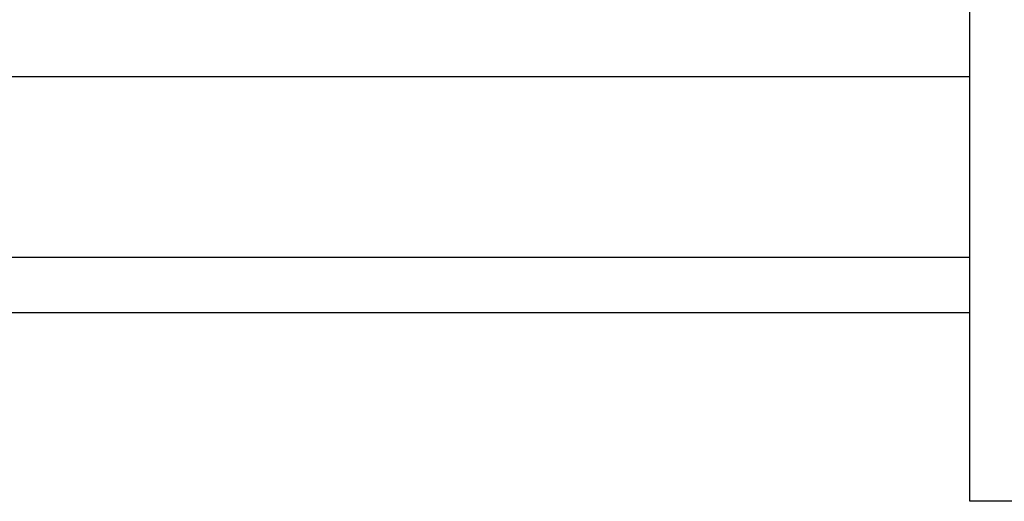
# Model space of a CAD drawing. Header units: millimetres. Extents: x 19428 to 22105, y 2450 to 5923.
# Tile 5 of 35: x 20694 to 20820, y 3385 to 3446. Entities that reach past the tile are written whole.
import ezdxf

# ---------------------------------------------------------------- set-up
doc = ezdxf.new("R2010")
doc.units = ezdxf.units.MM
doc.layers.add('图层1', color=7, linetype='Continuous', lineweight=25)

msp = doc.modelspace()

# ---------------------------------------------------------------- linework, layer by layer
at = {"layer": '图层1'}
for p, q in [((20815.147, 3385.125), (20815.147, 3717.125)), ((20815.147, 3385.125), (20815.147, 3716.125)), ((20207.147, 3439.125), (20815.147, 3439.125)), ((20207.147, 3409.125), (20815.147, 3409.125)), ((20868.147, 3385.125), (20815.147, 3385.125))]:
    msp.add_line(p, q, dxfattribs=at)
at = {"layer": '图层1', "ltscale": 3}
msp.add_line((20815.147, 3416.125), (20207.147, 3416.125), dxfattribs=at)

doc.saveas('drawing.dxf')
